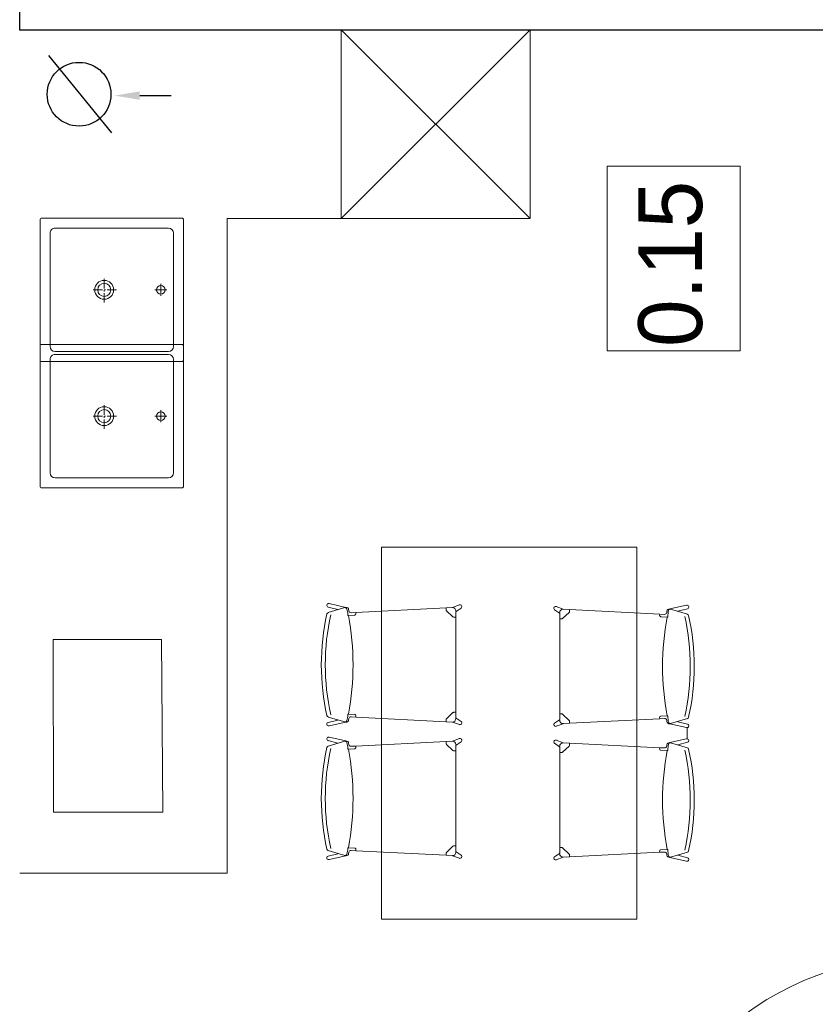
# Model space of a CAD drawing. Header units: millimetres. Extents: x -2948 to 78628, y 64669 to 215420.
# Tile 98 of 256: x 56143 to 56393, y 93189 to 93497. Entities that reach past the tile are written whole.
import ezdxf

# ---------------------------------------------------------------- set-up
doc = ezdxf.new("R2010")
doc.units = ezdxf.units.MM
doc.linetypes.add('ACAD_ISO04W100', pattern=[30, 24, -3, 0, -3])
doc.linetypes.add('CENTER2', pattern=[1.125, 0.75, -0.125, 0.125, -0.125])
for name, color, linetype, lineweight in [('meble inst', 240, 'Continuous', 5), ('NOWE SCIANY', 3, 'Continuous', 13), ('osie', 91, 'ACAD_ISO04W100', 5), ('pomiwszczenia', 95, 'Continuous', 20), ('SCIANY', 7, 'Continuous', 30), ('WYPOSAZENIE_SANITARNE', 122, 'Continuous', 5)]:
    doc.layers.add(name, color=color, linetype=linetype, lineweight=lineweight)

# ---------------------------------------------------------------- blocks, each defined once
blk = doc.blocks.new('A$C25880EC6')
for p, q in [((22.7, 69.55), (24.18, 62.97)), ((24.06, 69.9), (25.01, 66.15)), ((26.22, 69.89), (24.27, 63.3)), ((67.14, 69.89), (69.08, 63.3)), ((69.3, 69.9), (68.34, 66.15)), ((70.66, 69.55), (69.18, 62.97)), ((75.03, 69.72), (70.68, 69.72)), ((75.05, 69.55), (76.53, 62.97)), ((76.41, 69.9), (77.36, 66.15)), ((78.57, 69.89), (76.63, 63.3)), ((119.49, 69.89), (121.43, 63.3)), ((121.65, 69.9), (120.7, 66.15)), ((123.01, 69.55), (121.53, 62.97)), ((24.98, 61.87), (25.62, 61.75)), ((27.2, 59.46), (27.33, 61.93)), ((27.33, 61.93), (27.33, 62.12)), ((66.03, 61.93), (66.03, 62.12)), ((66.15, 59.46), (66.03, 61.93)), ((68.38, 61.87), (67.74, 61.75)), ((77.33, 61.87), (77.97, 61.75)), ((79.55, 59.46), (79.68, 61.93)), ((79.68, 61.93), (79.68, 62.12)), ((118.38, 61.93), (118.38, 62.12)), ((118.51, 59.46), (118.38, 61.93)), ((120.73, 61.87), (120.09, 61.75)), ((26.18, 59.01), (24.38, 23.68)), ((26.28, 60.92), (26.18, 59.01)), ((26.21, 59.01), (26.68, 58.99)), ((67.14, 59.01), (66.68, 58.99)), ((67.08, 60.92), (67.18, 59.01)), ((67.18, 59.01), (68.98, 23.68)), ((78.53, 59.01), (76.73, 23.68)), ((78.63, 60.92), (78.53, 59.01)), ((78.56, 59.01), (79.03, 58.99)), ((119.5, 59.01), (119.03, 58.99)), ((119.43, 60.92), (119.53, 59.01)), ((119.53, 59.01), (121.33, 23.68)), ((0, -50), (0, 50)), ((0, 50), (145.71, 50)), ((145.71, -50), (145.71, 50)), ((24.38, 23.68), (24.25, 21.2)), ((24.38, 23.68), (25.18, 23.64)), ((24.38, 23.68), (25.18, 23.64)), ((25.52, 23.48), (27.93, 20.94)), ((25.52, 23.48), (27.93, 20.94)), ((67.84, 23.48), (65.43, 20.94)), ((67.84, 23.48), (65.43, 20.94)), ((68.98, 23.68), (68.18, 23.64)), ((68.98, 23.68), (68.18, 23.64)), ((68.98, 23.68), (69.11, 21.2)), ((76.73, 23.68), (76.6, 21.2)), ((76.73, 23.68), (77.53, 23.64)), ((76.73, 23.68), (77.53, 23.64)), ((77.87, 23.48), (80.28, 20.94)), ((77.87, 23.48), (80.28, 20.94)), ((120.19, 23.48), (117.78, 20.94)), ((120.19, 23.48), (117.78, 20.94)), ((121.33, 23.68), (120.53, 23.64)), ((121.33, 23.68), (120.53, 23.64)), ((121.33, 23.68), (121.46, 21.2)), ((23.23, 18.45), (24.24, 21.14)), ((24.45, 17.8), (25.77, 19.71)), ((25.94, 19.8), (28.06, 19.8)), ((28.06, 20.6), (28.06, 19.8)), ((28.06, 20.6), (28.06, 19.8)), ((28.06, 19.8), (46.68, 19.8)), ((65.29, 19.8), (46.68, 19.8)), ((65.29, 20.6), (65.29, 19.8)), ((65.29, 20.6), (65.29, 19.8)), ((67.42, 19.8), (65.29, 19.8)), ((68.9, 17.8), (67.58, 19.71)), ((70.13, 18.45), (69.12, 21.14)), ((75.58, 18.45), (76.59, 21.14)), ((76.8, 17.8), (78.13, 19.71)), ((78.29, 19.8), (80.42, 19.8)), ((80.42, 20.6), (80.42, 19.8)), ((80.42, 20.6), (80.42, 19.8)), ((80.42, 19.8), (99.03, 19.8)), ((117.64, 19.8), (99.03, 19.8)), ((117.64, 20.6), (117.64, 19.8)), ((117.64, 20.6), (117.64, 19.8)), ((119.77, 19.8), (117.64, 19.8)), ((121.26, 17.8), (119.93, 19.71)), ((122.48, 18.45), (121.47, 21.14)), ((25.09, -18.88), (26.41, -20.8)), ((69.54, -18.88), (68.22, -20.8)), ((77.44, -18.88), (78.76, -20.8)), ((121.89, -18.88), (120.57, -20.8)), ((23.86, -19.54), (24.87, -22.23)), ((25.02, -24.77), (24.89, -22.29)), ((26.15, -24.57), (28.56, -22.03)), ((26.15, -24.57), (28.56, -22.03)), ((26.57, -20.89), (28.7, -20.89)), ((28.7, -20.89), (47.31, -20.89)), ((28.7, -21.69), (28.7, -20.89)), ((28.7, -21.69), (28.7, -20.89)), ((65.93, -20.89), (47.31, -20.89)), ((68.05, -20.89), (65.93, -20.89)), ((65.93, -21.69), (65.93, -20.89)), ((65.93, -21.69), (65.93, -20.89)), ((68.48, -24.57), (66.07, -22.03)), ((68.48, -24.57), (66.07, -22.03)), ((69.61, -24.77), (69.74, -22.29)), ((70.77, -19.54), (69.75, -22.23)), ((76.21, -19.54), (77.23, -22.23)), ((77.37, -24.77), (77.24, -22.29)), ((78.5, -24.57), (80.91, -22.03)), ((78.5, -24.57), (80.91, -22.03)), ((78.93, -20.89), (81.05, -20.89)), ((81.05, -20.89), (99.67, -20.89)), ((81.05, -21.69), (81.05, -20.89)), ((81.05, -21.69), (81.05, -20.89)), ((118.28, -20.89), (99.67, -20.89)), ((120.4, -20.89), (118.28, -20.89)), ((118.28, -21.69), (118.28, -20.89)), ((118.28, -21.69), (118.28, -20.89)), ((120.83, -24.57), (118.42, -22.03)), ((120.83, -24.57), (118.42, -22.03)), ((121.96, -24.77), (122.09, -22.29)), ((123.12, -19.54), (122.11, -22.23)), ((25.02, -24.77), (25.81, -24.72)), ((25.02, -24.77), (25.81, -24.72)), ((26.81, -60.1), (25.02, -24.77)), ((67.81, -60.1), (69.61, -24.77)), ((69.61, -24.77), (68.81, -24.72)), ((69.61, -24.77), (68.81, -24.72)), ((77.37, -24.77), (78.17, -24.72)), ((77.37, -24.77), (78.17, -24.72)), ((79.17, -60.1), (77.37, -24.77)), ((120.17, -60.1), (121.96, -24.77)), ((121.96, -24.77), (121.17, -24.72)), ((121.96, -24.77), (121.17, -24.72)), ((145.71, -50), (0, -50)), ((26.91, -62.01), (26.81, -60.1)), ((26.85, -60.1), (27.31, -60.07)), ((27.84, -60.55), (27.96, -63.02)), ((66.79, -60.55), (66.66, -63.02)), ((67.78, -60.1), (67.31, -60.07)), ((67.72, -62.01), (67.81, -60.1)), ((79.26, -62.01), (79.17, -60.1)), ((79.2, -60.1), (79.66, -60.07)), ((80.19, -60.55), (80.32, -63.02)), ((119.14, -60.55), (119.02, -63.02)), ((120.13, -60.1), (119.67, -60.07)), ((120.07, -62.01), (120.17, -60.1)), ((23.34, -70.64), (24.81, -64.06)), ((26.85, -70.98), (24.91, -64.38)), ((25.61, -62.96), (26.25, -62.84)), ((27.96, -63.02), (27.96, -63.21)), ((66.66, -63.02), (66.66, -63.21)), ((67.77, -70.98), (69.72, -64.38)), ((69.01, -62.96), (68.37, -62.84)), ((71.29, -70.64), (69.81, -64.06)), ((75.69, -70.64), (77.17, -64.06)), ((79.2, -70.98), (77.26, -64.38)), ((77.97, -62.96), (78.61, -62.84)), ((80.32, -63.02), (80.32, -63.21)), ((119.02, -63.02), (119.02, -63.21)), ((120.13, -70.98), (122.07, -64.38)), ((121.37, -62.96), (120.73, -62.84)), ((123.64, -70.64), (122.17, -64.06)), ((24.69, -70.99), (25.65, -67.24)), ((69.94, -70.99), (68.98, -67.24)), ((77.04, -70.99), (78, -67.24)), ((122.29, -70.99), (121.33, -67.24))]:
    blk.add_line(p, q)
for centre, radius, start, end in [((23.38, 69.72), 0.7, 14.5105, 194.5105), ((26.92, 69.62), 0.756, 102.6049, 165.0833), ((46.68, -18.72), 91.28, 90, 102.6049), ((46.68, -20.27), 91.28, 90, 102.3944), ((46.68, -18.72), 91.28, 77.3951, 90), ((46.68, -20.27), 91.28, 77.6056, 90), ((66.43, 69.62), 0.756, 14.9167, 77.3951), ((69.98, 69.72), 0.7, 345.4895, 165.4895), ((75.73, 69.72), 0.7, 14.5105, 194.5105), ((79.28, 69.62), 0.756, 102.6049, 165.0833), ((99.03, -18.72), 91.28, 90, 102.6049), ((99.03, -20.27), 91.28, 90, 102.3944), ((99.03, -18.72), 91.28, 77.3951, 90), ((99.03, -20.27), 91.28, 77.6056, 90), ((118.78, 69.62), 0.756, 14.9167, 77.3951), ((122.33, 69.72), 0.7, 345.4895, 165.4895), ((24.75, 63.15), 0.5, 163.586, 211.1782), ((27.33, 72.64), 10.44, 256.1504, 268.603), ((25.48, 60.96), 0.8, 357.086, 79.7695), ((46.68, 164.67), 104.55, 259.3338, 280.6662), ((66.03, 72.64), 10.44, 271.397, 283.8496), ((67.88, 60.96), 0.8, 100.2305, 182.914), ((68.6, 63.15), 0.5, 328.8218, 16.414), ((77.11, 63.15), 0.5, 163.586, 211.1782), ((79.68, 72.64), 10.44, 256.1504, 268.603), ((77.83, 60.96), 0.8, 357.086, 79.7695), ((99.03, 164.67), 104.55, 259.3338, 280.6662), ((118.38, 72.64), 10.44, 271.397, 283.8496), ((120.23, 60.96), 0.8, 100.2305, 182.914), ((120.95, 63.15), 0.5, 328.8218, 16.414), ((26.7, 59.49), 0.5, 267.0298, 357.086), ((66.65, 59.49), 0.5, 182.914, 272.9702), ((79.05, 59.49), 0.5, 267.0298, 357.086), ((119.01, 59.49), 0.5, 182.914, 272.9702), ((25.15, 23.14), 0.5, 43.5149, 87.0298), ((25.15, 23.14), 0.5, 43.5149, 87.0298), ((68.2, 23.14), 0.5, 92.9702, 136.4851), ((68.2, 23.14), 0.5, 92.9702, 136.4851), ((77.5, 23.14), 0.5, 43.5149, 87.0298), ((77.5, 23.14), 0.5, 43.5149, 87.0298), ((120.56, 23.14), 0.5, 92.9702, 136.4851), ((120.56, 23.14), 0.5, 92.9702, 136.4851), ((24.05, 21.21), 0.2, 339.3772, 357.0298), ((25.94, 19.6), 0.2, 90, 145.097), ((27.56, 20.6), 0.5, 0, 43.5149), ((27.56, 20.6), 0.5, 0, 43.5149), ((65.79, 20.6), 0.5, 136.4851, 180), ((65.79, 20.6), 0.5, 136.4851, 180), ((67.42, 19.6), 0.2, 34.903, 90), ((69.3, 21.21), 0.2, 182.9702, 200.6228), ((76.4, 21.21), 0.2, 339.3772, 357.0298), ((78.29, 19.6), 0.2, 90, 145.097), ((79.92, 20.6), 0.5, 0, 43.5149), ((79.92, 20.6), 0.5, 0, 43.5149), ((118.14, 20.6), 0.5, 136.4851, 180), ((118.14, 20.6), 0.5, 136.4851, 180), ((119.77, 19.6), 0.2, 34.903, 90), ((121.66, 21.21), 0.2, 182.9702, 200.6228), ((23.88, 18.2), 0.7, 155.8771, 324.9714), ((69.48, 18.2), 0.7, 215.0286, 24.1229), ((76.23, 18.2), 0.7, 155.8771, 324.9714), ((121.83, 18.2), 0.7, 215.0286, 24.1229), ((24.51, -19.29), 0.7, 35.0286, 204.1229), ((70.11, -19.29), 0.7, 335.8771, 144.9714), ((76.87, -19.29), 0.7, 35.0286, 204.1229), ((122.47, -19.29), 0.7, 335.8771, 144.9714), ((24.69, -22.3), 0.2, 2.9702, 20.6228), ((26.57, -20.69), 0.2, 214.903, 270), ((28.2, -21.69), 0.5, 316.4851, 0), ((28.2, -21.69), 0.5, 316.4851, 0), ((66.43, -21.69), 0.5, 180, 223.5149), ((66.43, -21.69), 0.5, 180, 223.5149), ((68.05, -20.69), 0.2, 270, 325.097), ((69.94, -22.3), 0.2, 159.3772, 177.0298), ((77.04, -22.3), 0.2, 2.9702, 20.6228), ((78.93, -20.69), 0.2, 214.903, 270), ((80.55, -21.69), 0.5, 316.4851, 0), ((80.55, -21.69), 0.5, 316.4851, 0), ((118.78, -21.69), 0.5, 180, 223.5149), ((118.78, -21.69), 0.5, 180, 223.5149), ((120.4, -20.69), 0.2, 270, 325.097), ((122.29, -22.3), 0.2, 159.3772, 177.0298), ((25.79, -24.23), 0.5, 272.9702, 316.4851), ((25.79, -24.23), 0.5, 272.9702, 316.4851), ((68.84, -24.23), 0.5, 223.5149, 267.0298), ((68.84, -24.23), 0.5, 223.5149, 267.0298), ((78.14, -24.23), 0.5, 272.9702, 316.4851), ((78.14, -24.23), 0.5, 272.9702, 316.4851), ((121.19, -24.23), 0.5, 223.5149, 267.0298), ((121.19, -24.23), 0.5, 223.5149, 267.0298), ((27.34, -60.57), 0.5, 2.914, 92.9702), ((47.31, -165.76), 104.55, 79.3338, 100.6662), ((67.29, -60.57), 0.5, 87.0298, 177.086), ((79.69, -60.57), 0.5, 2.914, 92.9702), ((99.67, -165.76), 104.55, 79.3338, 100.6662), ((119.64, -60.57), 0.5, 87.0298, 177.086), ((25.39, -64.24), 0.5, 148.8218, 196.414), ((27.96, -73.73), 10.44, 91.397, 103.8496), ((26.11, -62.05), 0.8, 280.2305, 2.914), ((66.66, -73.73), 10.44, 76.1504, 88.603), ((68.52, -62.05), 0.8, 177.086, 259.7695), ((69.24, -64.24), 0.5, 343.586, 31.1782), ((77.74, -64.24), 0.5, 148.8218, 196.414), ((80.32, -73.73), 10.44, 91.397, 103.8496), ((78.46, -62.05), 0.8, 280.2305, 2.914), ((119.02, -73.73), 10.44, 76.1504, 88.603), ((120.87, -62.05), 0.8, 177.086, 259.7695), ((121.59, -64.24), 0.5, 343.586, 31.1782), ((24.01, -70.81), 0.7, 165.4895, 345.4895), ((27.56, -70.71), 0.756, 194.9167, 257.3951), ((47.31, 17.63), 91.28, 257.3951, 270), ((47.31, 19.18), 91.28, 257.6056, 270), ((47.31, 19.18), 91.28, 270, 282.3944), ((47.31, 17.63), 91.28, 270, 282.6049), ((67.07, -70.71), 0.756, 282.6049, 345.0833), ((70.61, -70.81), 0.7, 194.5105, 14.5105), ((76.37, -70.81), 0.7, 165.4895, 345.4895), ((79.91, -70.71), 0.756, 194.9167, 257.3951), ((99.67, 17.63), 91.28, 257.3951, 270), ((99.67, 19.18), 91.28, 257.6056, 270), ((99.67, 19.18), 91.28, 270, 282.3944), ((99.67, 17.63), 91.28, 270, 282.6049), ((119.42, -70.71), 0.756, 282.6049, 345.0833), ((122.97, -70.81), 0.7, 194.5105, 14.5105)]:
    blk.add_arc(centre, radius, start, end)
at = {"extrusion": (0, 0, -1)}
for centre, major_axis, ratio, start_param, end_param in [((24.98, 62.97), (0, 1.1), 0.727273, 3.141593, 4.712389), ((24.94, 63.6), (0, 1.1), 0.727273, 3.281456, 4.018429), ((27.02, 62.12), (0.305, 0), 0.306923, -1.406459, 0.051116), ((77.33, 62.97), (0, 1.1), 0.727273, 3.141593, 4.712389), ((77.29, 63.6), (0, 1.1), 0.727273, 3.281456, 4.018429), ((79.38, 62.12), (0.305, 0), 0.306923, -1.406459, 0.051116), ((25.2, 20.77), (-0.778, 0.778), 0.727273, 3.663256, 4.730066), ((68.16, 20.76), (0.736, 0.817), 0.727273, 0.765622, 1.588473), ((77.55, 20.77), (-0.778, 0.778), 0.727273, 3.663256, 4.730066), ((120.51, 20.76), (0.736, 0.817), 0.727273, 0.765622, 1.588473), ((25.83, -21.85), (0.736, 0.817), 0.727273, 3.907214, 4.730066), ((68.79, -21.86), (-0.778, 0.778), 0.727273, 0.521663, 1.588473), ((78.19, -21.85), (0.736, 0.817), 0.727273, 3.907214, 4.730066), ((121.15, -21.86), (-0.778, 0.778), 0.727273, 0.521663, 1.588473), ((66.97, -63.21), (-0.305, 0), 0.306923, -1.406459, 0.051116), ((69.01, -64.06), (0, 1.1), 0.727273, 0, 1.570796), ((69.05, -64.69), (0, 1.1), 0.727273, 0.139864, 0.876837), ((119.32, -63.21), (-0.305, 0), 0.306923, -1.406459, 0.051116), ((121.37, -64.06), (0, 1.1), 0.727273, 0, 1.570796), ((121.4, -64.69), (0, 1.1), 0.727273, 0.139864, 0.876837)]:
    blk.add_ellipse(centre, major_axis=major_axis, ratio=ratio, start_param=start_param, end_param=end_param, dxfattribs=at)
for centre, major_axis, ratio, start_param, end_param in [((66.33, 62.12), (-0.305, 0), 0.306923, -1.406459, 0.051116), ((68.38, 62.97), (0, 1.1), 0.727273, 3.141593, 4.712389), ((68.41, 63.6), (0, 1.1), 0.727273, 3.281456, 4.018429), ((118.68, 62.12), (-0.305, 0), 0.306923, -1.406459, 0.051116), ((120.73, 62.97), (0, 1.1), 0.727273, 3.141593, 4.712389), ((120.77, 63.6), (0, 1.1), 0.727273, 3.281456, 4.018429), ((25.2, 20.76), (-0.736, 0.817), 0.727273, 0.765622, 1.588473), ((68.16, 20.77), (0.778, 0.778), 0.727273, 3.663256, 4.730066), ((77.55, 20.76), (-0.736, 0.817), 0.727273, 0.765622, 1.588473), ((120.51, 20.77), (0.778, 0.778), 0.727273, 3.663256, 4.730066), ((25.83, -21.86), (0.778, 0.778), 0.727273, 0.521663, 1.588473), ((68.79, -21.85), (-0.736, 0.817), 0.727273, 3.907214, 4.730066), ((78.18, -21.86), (0.778, 0.778), 0.727273, 0.521663, 1.588473), ((121.15, -21.85), (-0.736, 0.817), 0.727273, 3.907214, 4.730066), ((25.61, -64.06), (0, 1.1), 0.727273, 0, 1.570796), ((25.58, -64.69), (0, 1.1), 0.727273, 0.139864, 0.876837), ((27.66, -63.21), (0.305, 0), 0.306923, -1.406459, 0.051116), ((77.97, -64.06), (0, 1.1), 0.727273, 0, 1.570796), ((77.93, -64.69), (0, 1.1), 0.727273, 0.139864, 0.876837), ((80.01, -63.21), (0.305, 0), 0.306923, -1.406459, 0.051116)]:
    blk.add_ellipse(centre, major_axis=major_axis, ratio=ratio, start_param=start_param, end_param=end_param)
blk = doc.blocks.new('umywalka Starck X 57x57 rzut')
for p, q in [((8123.85, 1956.51, 0.03), (8123.85, 1911.51, 0.03)), ((8125.85, 1958.51, 0.03), (8170.85, 1958.51, 0.03)), ((8172.85, 1956.51, 0.03), (8172.85, 1911.51, 0.03)), ((8125.85, 1909.51, 0.03), (8170.85, 1909.51, 0.03))]:
    blk.add_line(p, q)
at = {"elevation": 0.03}
blk.add_lwpolyline([(8176.85, 1961.81, 0.414214), (8176.15, 1962.51), (8120.55, 1962.51, 0.414214), (8119.85, 1961.81), (8119.85, 1906.21, 0.414214), (8120.55, 1905.51), (8176.15, 1905.51, 0.414214), (8176.85, 1906.21)], format="xyb", close=True, dxfattribs=at)
blk.add_circle((8148.35, 1953.51, 0.03), 1.75)
at = {"linetype": 'Continuous'}
for radius in [3.75, 2.6]:
    blk.add_circle((8148.35, 1931.01, 0.03), radius, dxfattribs=at)
for centre, start, end in [((8125.85, 1956.51, 0.03), 90, 180), ((8170.85, 1956.51, 0.03), 0, 90), ((8125.85, 1911.51, 0.03), 180, 270), ((8170.85, 1911.51, 0.03), 270, 0)]:
    blk.add_arc(centre, 2, start, end)
at = {"layer": 'osie', "linetype": 'CENTER2', "ltscale": 5}
for p, q in [((8148.35, 1955.86, 0.03), (8148.35, 1951.16, 0.03)), ((8150.7, 1953.51, 0.03), (8146, 1953.51, 0.03)), ((8148.35, 1935.94, 0.03), (8148.35, 1926.09, 0.03)), ((8143.28, 1931.01, 0.03), (8153.28, 1931.01, 0.03))]:
    blk.add_line(p, q, dxfattribs=at)

msp = doc.modelspace()

# ---------------------------------------------------------------- linework, layer by layer
for p, q in [((56152.4, 93486.07), (56172.11, 93461.82)), ((56180.99, 93473.52), (56190.86, 93473.52))]:
    msp.add_line(p, q)
msp.add_circle((56161.97, 93473.94), 10)
msp.add_solid([(56180.99, 93472.21), (56180.99, 93474.84), (56173.11, 93473.52)])
at = {"layer": 'meble inst', "lineweight": 5, "ltscale": 0.02}
for p, q in [((56303.43, 93434.97), (56244.22, 93494.17)), ((56303.43, 93494.17), (56244.22, 93434.97)), ((56208.37, 93434.97), (56208.37, 93229.79)), ((56303.43, 93434.97), (56208.37, 93434.97)), ((56208.37, 93229.79), (56143.34, 93229.79))]:
    msp.add_line(p, q, dxfattribs=at)
msp.add_lwpolyline([(56244.22, 93434.97), (56244.22, 93494.17), (56303.43, 93494.17), (56303.43, 93434.97), (56244.22, 93434.97)], dxfattribs=at)
at = {"layer": 'meble inst', "ltscale": 0.02}
msp.add_lwpolyline([(56187.82, 93303.01), (56153.82, 93303.01), (56153.92, 93248.86), (56188.21, 93248.86)], close=True, dxfattribs=at)
at = {"layer": 'NOWE SCIANY', "ltscale": 2}
msp.add_arc((56424.34, 93113.15), 90, 90, 180, dxfattribs=at)
at = {"layer": 'pomiwszczenia'}
msp.add_lwpolyline([(56327.61, 93393.53), (56327.61, 93451.42), (56369.29, 93451.42), (56369.29, 93393.53)], close=True, dxfattribs=at)
at = {"layer": 'SCIANY', "ltscale": 2}
msp.add_lwpolyline([(56424.34, 93209.65), (56436.34, 93209.65), (56436.34, 93511.63), (56424.43, 93511.62), (56424.43, 93506.17), (56260.34, 93506.17), (56260.34, 93511.17), (56248.34, 93511.17), (56248.34, 93506.17), (56143.33, 93506.17), (56143.33, 93494.17), (56424.34, 93494.17), (56424.34, 93209.65)], dxfattribs=at)

# ---------------------------------------------------------------- block references
at = {"layer": 'meble inst', "lineweight": 5, "ltscale": 0.02, "xscale": -0.8000000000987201, "yscale": 0.8000000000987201, "zscale": 0.8000000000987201, "rotation": 270}
msp.add_blockref('A$C25880EC6', (56296.87, 93215.35), dxfattribs=at)
at = {"layer": 'WYPOSAZENIE_SANITARNE', "extrusion": (0, 0, -1), "xscale": 0.7894736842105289, "yscale": 0.7894736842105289, "zscale": -0.7894736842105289, "rotation": 90.00001090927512}
for p in [(-54645.37, 86979.72, 0.02), (-54645.37, 86940.12, 0.02)]:
    msp.add_blockref('umywalka Starck X 57x57 rzut', p, dxfattribs=at)

# ---------------------------------------------------------------- texts
at = {"layer": 'pomiwszczenia', "insert": (56347.5, 93420.76), "char_height": 20, "attachment_point": 5, "rotation": 90}
msp.add_mtext_dynamic_manual_height_columns('0.15', width=0.7657, gutter_width=4.5, heights=[0], dxfattribs=at)

doc.saveas('drawing.dxf')
